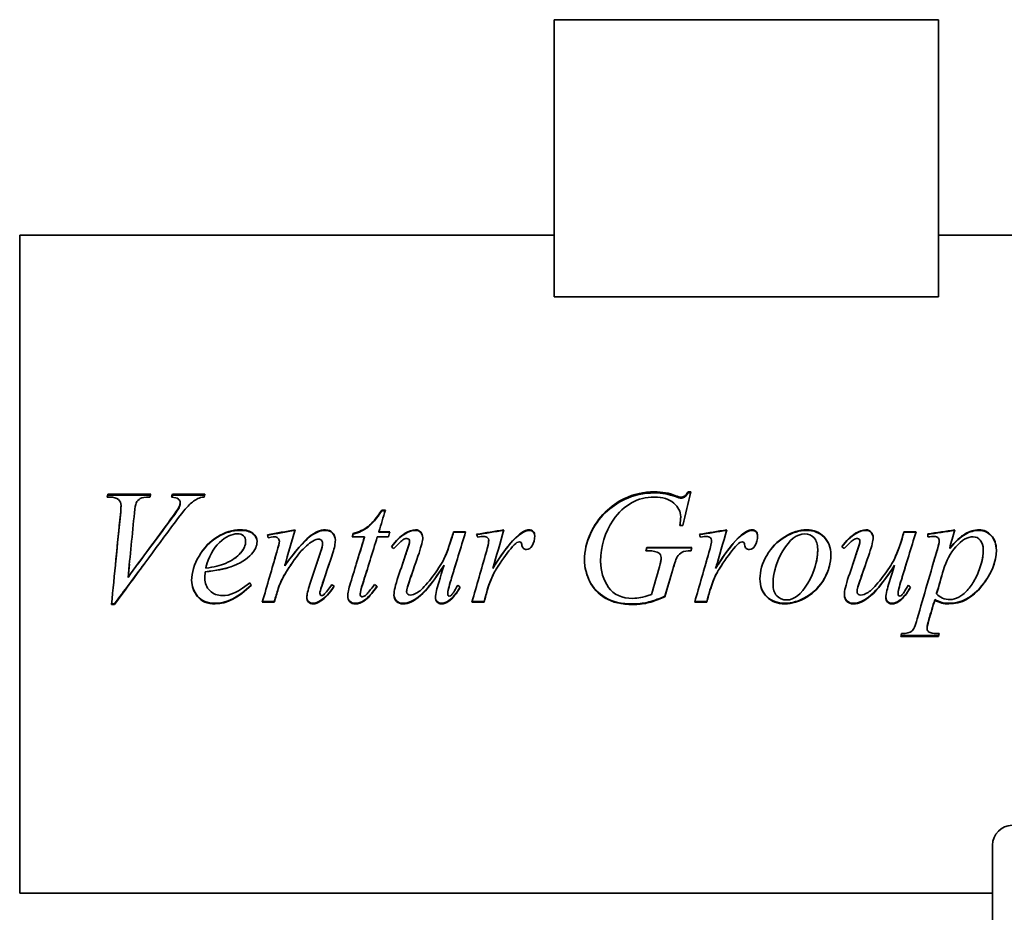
# Model space of a CAD drawing. Header units: millimetres. Extents: x 240 to 600, y 100 to 494.
# Tile 2 of 3: x 240 to 440, y 263 to 444. Entities that reach past the tile are written whole.
import ezdxf

# ---------------------------------------------------------------- set-up
doc = ezdxf.new("R2010")
doc.units = ezdxf.units.MM
doc.header["$LTSCALE"] = 2
doc.layers.add('Krawędzie widoczne(ISO)', color=7, linetype='Continuous', lineweight=35, true_color=0x262659)

msp = doc.modelspace()

# ---------------------------------------------------------------- linework, layer by layer
at = {"layer": 'Krawędzie widoczne(ISO)'}
for p, q in [((348.25, 387.62), (348.25, 443.89)), ((348.25, 443.89), (426.25, 443.89)), ((426.25, 387.62), (426.25, 443.89)), ((239.75, 400.19), (239.75, 266.59)), ((348.25, 400.19), (239.75, 400.19)), ((455.25, 400.19), (426.25, 400.19)), ((426.25, 387.62), (348.25, 387.62)), ((375.42, 348.07), (376.02, 348.07)), ((375.42, 347.85), (375.42, 348.07)), ((375.42, 347.85), (375.96, 347.85)), ((258.07, 347), (257.48, 347)), ((257.64, 347.58), (266.34, 347.58)), ((257.64, 347.36), (257.64, 347.58)), ((257.64, 347.36), (266.27, 347.36)), ((270.76, 347.58), (277.36, 347.58)), ((270.76, 347.36), (270.76, 347.58)), ((270.76, 347.36), (277.3, 347.36)), ((272.32, 345.68), (272.32, 345.87)), ((372.87, 347.09), (372.87, 347.29)), ((260.32, 345.14), (260.32, 345.32)), ((272.09, 344.83), (272.09, 345)), ((313.27, 344.36), (313.99, 344.36)), ((313.27, 344.2), (313.27, 344.36)), ((313.27, 344.2), (313.94, 344.2)), ((373.93, 342.87), (373.93, 343.01)), ((312.68, 339.98), (314.92, 339.98)), ((312.68, 339.88), (312.68, 339.98)), ((312.68, 339.88), (314.9, 339.88)), ((327.81, 339.98), (330.27, 339.98)), ((327.81, 339.88), (327.81, 339.98)), ((327.81, 339.88), (330.24, 339.88)), ((374.38, 341.23), (373.79, 341.23)), ((419.24, 339.98), (421.71, 339.98)), ((419.24, 339.88), (419.24, 339.98)), ((419.24, 339.88), (421.68, 339.88)), ((285.62, 337.96), (285.62, 338.03)), ((292.46, 337.98), (292.46, 338.05)), ((309.75, 338.94), (307.27, 338.94)), ((307.43, 339.49), (307.43, 339.59)), ((309.75, 338.86), (309.75, 338.94)), ((314.65, 338.94), (312.35, 338.94)), ((318.01, 339.57), (318.01, 339.66)), ((318.89, 338.05), (318.89, 338.12)), ((327.43, 338.56), (327.43, 338.64)), ((334.96, 338.19), (334.96, 338.26)), ((380.2, 338.19), (380.2, 338.26)), ((409.45, 339.57), (409.45, 339.66)), ((410.33, 338.05), (410.33, 338.12)), ((418.87, 338.56), (418.87, 338.64)), ((424.08, 339.53), (424.08, 338.91)), ((426.41, 338.03), (426.41, 338.1)), ((301.24, 337.66), (301.24, 337.72)), ((367.33, 336.11), (366.88, 336.11)), ((367.06, 336.74), (376.2, 336.74)), ((367.06, 336.69), (367.06, 336.74)), ((367.06, 336.69), (376.18, 336.69)), ((428.54, 336.58), (428.54, 336.63)), ((277.41, 331.84), (277.41, 331.81)), ((281.53, 333.54), (281.53, 333.54)), ((293.55, 333.06), (293.55, 333.05)), ((325.9, 333.18), (325.9, 333.18)), ((335.79, 332.49), (335.79, 332.48)), ((372.35, 332.33), (372.35, 332.32)), ((381.03, 332.49), (381.03, 332.48)), ((417.34, 333.18), (417.34, 333.18)), ((261.74, 330.74), (261.74, 330.7)), ((277.32, 330.51), (277.32, 330.47)), ((335.32, 330), (335.32, 329.95)), ((380.56, 330), (380.56, 329.95)), ((292.22, 328.44), (292.22, 328.37)), ((309.4, 329.47), (309.4, 329.41)), ((318.3, 327.9), (318.3, 327.81)), ((334.55, 327.83), (334.55, 327.74)), ((379.79, 327.83), (379.79, 327.74)), ((409.73, 327.9), (409.73, 327.81)), ((291.43, 325.82), (289.04, 325.82)), ((291.43, 325.82), (291.43, 325.7)), ((300.69, 327.58), (300.69, 327.49)), ((308.87, 327.38), (308.87, 327.29)), ((309.62, 326.01), (309.62, 325.9)), ((326.64, 327.51), (326.64, 327.42)), ((326.87, 325.99), (326.87, 325.88)), ((334.03, 325.82), (331.58, 325.82)), ((334.03, 325.82), (334.03, 325.7)), ((370.73, 326.87), (370.73, 326.77)), ((379.27, 325.82), (376.82, 325.82)), ((379.27, 325.82), (379.27, 325.7)), ((418.07, 327.51), (418.07, 327.42)), ((418.31, 325.99), (418.31, 325.88)), ((425.52, 326.22), (425.52, 326.11)), ((425.89, 327.49), (425.89, 327.4)), ((258.97, 325.2), (258.38, 325.2)), ((258.97, 325.32), (258.39, 325.32)), ((258.97, 325.32), (258.97, 325.2)), ((291.43, 325.7), (289, 325.7)), ((334.03, 325.7), (331.55, 325.7)), ((379.27, 325.7), (376.79, 325.7)), ((423.95, 320.59), (423.95, 320.39)), ((426.27, 318.71), (418.63, 318.71)), ((426.27, 318.93), (418.69, 318.93)), ((426.27, 318.93), (426.27, 318.71)), ((437.25, 104.39), (437.25, 276.39)), ((437.25, 266.59), (239.75, 266.59))]:
    msp.add_line(p, q, dxfattribs=at)
msp.add_arc((441.25, 276.39), 4, 90, 180, dxfattribs=at)
for points in [[(362.5, 346.7), (364.44, 347.61), (366.47, 348.07), (368.59, 348.07)], [(362.5, 346.5), (364.44, 347.4), (366.47, 347.85), (368.59, 347.85)], [(368.59, 348.07), (370.16, 348.07), (371.59, 347.81), (372.87, 347.29)], [(368.59, 347.85), (370.16, 347.85), (371.59, 347.59), (372.87, 347.09)], [(376.02, 348.07), (375.47, 345.81), (374.93, 343.53), (374.38, 341.23)], [(257.48, 347), (257.53, 347.19), (257.59, 347.38), (257.64, 347.58)], [(257.54, 347), (257.57, 347.12), (257.6, 347.24), (257.64, 347.36)], [(266.34, 347.58), (266.28, 347.38), (266.22, 347.19), (266.16, 347)], [(270.56, 347), (270.63, 347.19), (270.69, 347.38), (270.76, 347.58)], [(270.63, 346.99), (270.67, 347.12), (270.72, 347.24), (270.76, 347.36)], [(272.09, 345), (272.25, 345.33), (272.32, 345.62), (272.32, 345.87)], [(277.2, 347), (276.67, 346.95), (276.25, 346.85), (275.94, 346.7)], [(277.36, 347.58), (277.3, 347.38), (277.25, 347.19), (277.2, 347)], [(368.59, 347), (365.19, 347), (362.41, 345.46), (360.25, 342.34)], [(372.87, 347.29), (373.39, 347.1), (373.76, 347), (374, 347)], [(372.87, 347.09), (373.39, 346.89), (373.76, 346.79), (374, 346.79)], [(260.19, 343.46), (260.28, 344.38), (260.32, 345), (260.32, 345.32)], [(260.19, 343.31), (260.28, 344.22), (260.32, 344.83), (260.32, 345.14)], [(263.37, 345.78), (263.27, 345.54), (263.16, 344.88), (263.05, 343.78)], [(270.33, 342.39), (271.26, 343.65), (271.85, 344.52), (272.09, 345)], [(270.33, 342.26), (271.26, 343.5), (271.85, 344.35), (272.09, 344.83)], [(272.09, 344.83), (272.25, 345.15), (272.32, 345.44), (272.32, 345.68)], [(313.99, 344.36), (313.55, 342.91), (313.11, 341.45), (312.68, 339.98)], [(258.38, 325.2), (258.98, 331.26), (259.59, 337.42), (260.19, 343.46)], [(271.35, 342), (267.23, 336.43), (263.1, 330.77), (258.97, 325.2)], [(259.19, 333.39), (259.52, 336.71), (259.86, 340.03), (260.19, 343.31)], [(263.05, 343.78), (262.61, 339.46), (262.18, 335.07), (261.74, 330.7)], [(261.74, 330.7), (264.6, 334.6), (267.47, 338.52), (270.33, 342.39)], [(263.71, 333.39), (265.91, 336.35), (268.12, 339.32), (270.33, 342.26)], [(360.25, 342.34), (358.54, 339.87), (357.68, 337.08), (357.68, 333.99)], [(373.79, 341.23), (373.88, 342.04), (373.93, 342.63), (373.93, 343.01)], [(373.8, 341.23), (373.89, 341.97), (373.93, 342.51), (373.93, 342.87)], [(290.06, 339.36), (291.93, 339.69), (293.79, 340.02), (295.65, 340.36)], [(290.09, 339.27), (291.93, 339.6), (293.78, 339.92), (295.62, 340.25)], [(295.65, 340.36), (294.95, 337.93), (294.25, 335.49), (293.55, 333.05)], [(314.92, 339.98), (314.83, 339.64), (314.74, 339.29), (314.65, 338.94)], [(318.01, 339.66), (318.77, 340.12), (319.46, 340.36), (320.1, 340.36)], [(318.01, 339.57), (318.77, 340.02), (319.46, 340.25), (320.1, 340.25)], [(330.27, 339.98), (329.28, 336.73), (328.29, 333.45), (327.31, 330.18)], [(327.43, 338.64), (327.56, 339.09), (327.68, 339.53), (327.81, 339.98)], [(327.43, 338.56), (327.56, 339), (327.68, 339.44), (327.81, 339.88)], [(332.5, 339.46), (334.35, 339.76), (336.2, 340.06), (338.05, 340.36)], [(332.53, 339.38), (334.36, 339.67), (336.19, 339.96), (338.02, 340.25)], [(338.05, 340.36), (337.3, 337.74), (336.54, 335.11), (335.79, 332.48)], [(340.98, 339.27), (341.87, 339.99), (342.59, 340.36), (343.14, 340.36)], [(340.98, 339.18), (341.87, 339.89), (342.59, 340.25), (343.14, 340.25)], [(377.74, 339.46), (379.59, 339.76), (381.44, 340.06), (383.29, 340.36)], [(377.77, 339.38), (379.6, 339.67), (381.43, 339.96), (383.26, 340.25)], [(383.29, 340.36), (382.54, 337.74), (381.79, 335.11), (381.03, 332.48)], [(386.22, 339.27), (387.11, 339.99), (387.83, 340.36), (388.38, 340.36)], [(386.22, 339.18), (387.11, 339.89), (387.83, 340.25), (388.38, 340.25)], [(409.45, 339.66), (410.2, 340.12), (410.9, 340.36), (411.53, 340.36)], [(409.45, 339.57), (410.2, 340.02), (410.9, 340.25), (411.53, 340.25)], [(421.71, 339.98), (420.72, 336.73), (419.73, 333.45), (418.74, 330.18)], [(418.87, 338.64), (418.99, 339.09), (419.12, 339.53), (419.24, 339.98)], [(418.87, 338.56), (418.99, 339), (419.12, 339.44), (419.24, 339.88)], [(424.08, 339.53), (425.92, 339.81), (427.77, 340.08), (429.61, 340.36)], [(424.08, 339.44), (425.91, 339.71), (427.75, 339.98), (429.58, 340.25)], [(429.61, 340.36), (429.25, 339.12), (428.89, 337.87), (428.54, 336.63)], [(287.93, 338.01), (287.93, 337.11), (287.56, 336.26), (286.83, 335.44)], [(290.21, 338.76), (290.16, 338.96), (290.11, 339.16), (290.06, 339.36)], [(290.8, 338.85), (290.6, 338.82), (290.41, 338.79), (290.21, 338.76)], [(291.47, 338.93), (291.35, 338.93), (291.12, 338.9), (290.8, 338.85)], [(291.93, 335.86), (292.28, 337.07), (292.46, 337.8), (292.46, 338.05)], [(291.93, 335.82), (292.28, 337.01), (292.46, 337.73), (292.46, 337.98)], [(300.45, 338.46), (300.13, 338.46), (299.73, 338.33), (299.27, 338.07)], [(303.83, 338.24), (303.83, 337.6), (303.66, 336.74), (303.31, 335.68)], [(306.91, 329.57), (307.85, 332.69), (308.8, 335.83), (309.75, 338.94)], [(307.27, 338.94), (307.32, 339.16), (307.37, 339.37), (307.43, 339.59)], [(307.29, 338.94), (307.33, 339.13), (307.38, 339.31), (307.43, 339.49)], [(308.06, 333.39), (308.62, 335.21), (309.18, 337.04), (309.75, 338.86)], [(312.35, 338.94), (311.37, 335.77), (310.39, 332.58), (309.4, 329.41)], [(315.21, 336.9), (316.1, 338.16), (317.03, 339.07), (318.01, 339.66)], [(315.23, 336.88), (316.11, 338.1), (317.04, 339), (318.01, 339.57)], [(318.28, 335.88), (318.69, 337.07), (318.89, 337.82), (318.89, 338.12)], [(318.28, 335.84), (318.69, 337.02), (318.89, 337.75), (318.89, 338.05)], [(321.57, 338.75), (321.57, 338.16), (321.32, 337.13), (320.82, 335.64)], [(332.72, 338.87), (332.64, 339.07), (332.57, 339.27), (332.5, 339.46)], [(333.9, 339.01), (333.69, 339.01), (333.29, 338.97), (332.72, 338.87)], [(334.73, 338.76), (334.51, 338.93), (334.24, 339.01), (333.9, 339.01)], [(334.44, 335.77), (334.79, 336.94), (334.96, 337.77), (334.96, 338.26)], [(334.44, 335.73), (334.79, 336.89), (334.96, 337.71), (334.96, 338.19)], [(334.96, 338.26), (334.96, 338.47), (334.89, 338.63), (334.73, 338.76)], [(335.79, 332.48), (337.71, 335.71), (339.44, 337.98), (340.98, 339.27)], [(336.34, 333.39), (338.04, 336.1), (339.59, 338.03), (340.98, 339.18)], [(341.22, 337.89), (341.03, 337.89), (340.85, 337.84), (340.7, 337.76)], [(341.52, 337.76), (341.44, 337.84), (341.34, 337.89), (341.22, 337.89)], [(344.31, 339.12), (344.31, 338.42), (344.12, 337.74), (343.75, 337.1)], [(377.96, 338.87), (377.88, 339.07), (377.81, 339.27), (377.74, 339.46)], [(379.14, 339.01), (378.93, 339.01), (378.53, 338.97), (377.96, 338.87)], [(379.97, 338.76), (379.75, 338.93), (379.48, 339.01), (379.14, 339.01)], [(379.68, 335.77), (380.03, 336.94), (380.2, 337.77), (380.2, 338.26)], [(379.68, 335.73), (380.03, 336.89), (380.2, 337.71), (380.2, 338.19)], [(380.2, 338.26), (380.2, 338.47), (380.13, 338.63), (379.97, 338.76)], [(381.03, 332.48), (382.95, 335.71), (384.68, 337.98), (386.22, 339.27)], [(381.58, 333.39), (383.28, 336.1), (384.83, 338.03), (386.22, 339.18)], [(386.46, 337.89), (386.27, 337.89), (386.09, 337.84), (385.94, 337.76)], [(386.76, 337.76), (386.68, 337.84), (386.58, 337.89), (386.46, 337.89)], [(389.55, 339.12), (389.55, 338.42), (389.36, 337.74), (388.99, 337.1)], [(406.64, 336.9), (407.53, 338.16), (408.46, 339.07), (409.45, 339.66)], [(406.67, 336.88), (407.55, 338.1), (408.47, 339), (409.45, 339.57)], [(409.72, 335.88), (410.12, 337.07), (410.33, 337.82), (410.33, 338.12)], [(409.72, 335.84), (410.12, 337.02), (410.33, 337.75), (410.33, 338.05)], [(413.01, 338.75), (413.01, 338.16), (412.75, 337.13), (412.25, 335.64)], [(425.39, 339.01), (425.08, 339.01), (424.64, 338.98), (424.08, 338.91)], [(426.04, 336.43), (426.29, 337.33), (426.41, 337.89), (426.41, 338.1)], [(426.04, 336.39), (426.29, 337.27), (426.41, 337.82), (426.41, 338.03)], [(289, 325.7), (289.98, 329.07), (290.96, 332.47), (291.93, 335.86)], [(291.22, 333.39), (291.46, 334.2), (291.7, 335.01), (291.93, 335.82)], [(298.67, 329.32), (299.39, 331.49), (300.11, 333.67), (300.83, 335.84)], [(300.02, 333.39), (300.29, 334.19), (300.56, 335), (300.83, 335.8)], [(300.83, 335.84), (301.11, 336.65), (301.24, 337.28), (301.24, 337.72)], [(300.83, 335.8), (301.11, 336.6), (301.24, 337.22), (301.24, 337.66)], [(315.71, 336.54), (315.55, 336.66), (315.38, 336.78), (315.21, 336.9)], [(316.59, 330.86), (317.16, 332.53), (317.72, 334.21), (318.28, 335.88)], [(317.44, 333.39), (317.72, 334.2), (318, 335.02), (318.28, 335.84)], [(339.42, 336.49), (338.52, 335.43), (337.55, 334.06), (336.49, 332.37)], [(340.7, 337.76), (340.41, 337.6), (339.98, 337.18), (339.42, 336.49)], [(341.67, 337.35), (341.64, 337.55), (341.6, 337.69), (341.52, 337.76)], [(343.75, 337.1), (343.5, 336.61), (343.13, 336.36), (342.64, 336.36)], [(366.88, 336.11), (366.94, 336.32), (367, 336.53), (367.06, 336.74)], [(366.9, 336.11), (366.95, 336.3), (367.01, 336.49), (367.06, 336.69)], [(369.54, 335.64), (369.09, 335.95), (368.35, 336.11), (367.33, 336.11)], [(376.2, 336.74), (376.14, 336.53), (376.09, 336.32), (376.03, 336.11)], [(384.66, 336.49), (383.76, 335.43), (382.79, 334.06), (381.73, 332.37)], [(385.94, 337.76), (385.65, 337.6), (385.22, 337.18), (384.66, 336.49)], [(386.91, 337.35), (386.88, 337.55), (386.84, 337.69), (386.76, 337.76)], [(388.99, 337.1), (388.74, 336.61), (388.37, 336.36), (387.88, 336.36)], [(401.37, 333.39), (401.63, 334.37), (401.75, 335.37), (401.75, 336.37)], [(401.75, 336.37), (401.75, 336.38), (401.75, 336.38), (401.75, 336.39)], [(407.15, 336.54), (406.98, 336.66), (406.81, 336.78), (406.64, 336.9)], [(408.03, 330.86), (408.59, 332.53), (409.15, 334.21), (409.72, 335.88)], [(408.88, 333.39), (409.16, 334.2), (409.44, 335.02), (409.72, 335.84)], [(421.94, 322.27), (423.3, 326.94), (424.67, 331.7), (426.04, 336.43)], [(425.16, 333.39), (425.45, 334.39), (425.74, 335.39), (426.04, 336.39)], [(434.92, 333.39), (435.21, 334.34), (435.35, 335.29), (435.35, 336.23)], [(435.35, 336.23), (435.35, 336.23), (435.35, 336.24), (435.35, 336.25)], [(286.83, 335.44), (285.87, 334.38), (284.46, 333.52), (282.61, 332.86)], [(303.31, 335.68), (302.56, 333.42), (301.81, 331.16), (301.06, 328.91)], [(320.82, 335.64), (320.22, 333.92), (319.63, 332.19), (319.04, 330.47)], [(331.55, 325.7), (332.51, 329.04), (333.48, 332.41), (334.44, 335.77)], [(333.76, 333.39), (333.99, 334.17), (334.21, 334.95), (334.44, 335.73)], [(357.68, 333.98), (357.68, 333.78), (357.69, 333.58), (357.7, 333.39)], [(369.96, 334.74), (369.96, 335.14), (369.82, 335.44), (369.54, 335.64)], [(369.62, 332.87), (369.84, 333.65), (369.96, 334.28), (369.96, 334.74)], [(369.76, 333.39), (369.89, 333.92), (369.96, 334.37), (369.96, 334.72)], [(369.96, 334.72), (369.96, 334.73), (369.96, 334.73), (369.96, 334.73)], [(373.23, 334.87), (373.05, 334.58), (372.76, 333.73), (372.35, 332.32)], [(376.79, 325.7), (377.75, 329.04), (378.72, 332.41), (379.68, 335.77)], [(379, 333.39), (379.23, 334.17), (379.45, 334.95), (379.68, 335.73)], [(412.25, 335.64), (411.66, 333.92), (411.06, 332.19), (410.47, 330.47)], [(265, 333.39), (262.99, 330.69), (260.98, 328), (258.97, 325.32)], [(262.01, 333.39), (261.92, 332.5), (261.83, 331.62), (261.74, 330.74)], [(277.41, 331.84), (277.35, 331.31), (277.32, 330.86), (277.32, 330.51)], [(277.41, 331.81), (277.35, 331.28), (277.32, 330.83), (277.32, 330.47)], [(282.61, 332.86), (281.37, 332.41), (279.64, 332.07), (277.41, 331.81)], [(282.61, 332.86), (281.37, 332.43), (279.64, 332.09), (277.41, 331.84)], [(277.52, 332.6), (279.16, 332.78), (280.5, 333.1), (281.53, 333.54)], [(277.74, 333.39), (277.66, 333.14), (277.59, 332.88), (277.52, 332.62)], [(277.52, 332.62), (277.52, 332.62), (277.52, 332.62), (277.52, 332.62)], [(281.15, 333.39), (281.28, 333.44), (281.4, 333.49), (281.53, 333.54)], [(283.91, 333.39), (283.5, 333.2), (283.07, 333.03), (282.61, 332.86)], [(293.65, 333.39), (293.62, 333.28), (293.58, 333.17), (293.55, 333.06)], [(293.55, 333.06), (293.55, 333.06), (293.55, 333.06), (293.55, 333.06)], [(294.88, 333.39), (294.46, 332.78), (294.04, 332.12), (293.61, 331.41)], [(302.55, 333.39), (302.06, 331.91), (301.56, 330.44), (301.06, 328.97)], [(310.63, 333.39), (310.22, 332.08), (309.81, 330.77), (309.4, 329.47)], [(320.04, 333.39), (319.71, 332.43), (319.37, 331.47), (319.04, 330.51)], [(324.38, 328.05), (324.56, 328.79), (325.07, 330.5), (325.9, 333.18)], [(328.28, 333.39), (327.95, 332.33), (327.63, 331.28), (327.31, 330.23)], [(336.49, 332.39), (336.04, 331.68), (335.65, 330.88), (335.32, 330)], [(336.49, 332.37), (336.04, 331.65), (335.65, 330.84), (335.32, 329.95)], [(336.05, 333.39), (335.96, 333.09), (335.88, 332.79), (335.79, 332.49)], [(337.14, 333.39), (336.93, 333.07), (336.71, 332.73), (336.49, 332.39)], [(368.02, 327.22), (368.55, 329.1), (369.08, 330.99), (369.62, 332.87)], [(372.35, 332.33), (371.81, 330.51), (371.27, 328.69), (370.73, 326.87)], [(372.35, 332.32), (371.81, 330.47), (371.27, 328.62), (370.73, 326.77)], [(372.67, 333.39), (372.57, 333.08), (372.46, 332.73), (372.35, 332.33)], [(381.73, 332.39), (381.28, 331.68), (380.89, 330.88), (380.56, 330)], [(381.73, 332.37), (381.28, 331.65), (380.89, 330.84), (380.56, 329.95)], [(381.29, 333.39), (381.2, 333.09), (381.12, 332.79), (381.03, 332.49)], [(382.38, 333.39), (382.17, 333.07), (381.95, 332.73), (381.73, 332.39)], [(393.4, 333.39), (392.92, 332.05), (392.68, 330.72), (392.68, 329.4)], [(411.48, 333.39), (411.14, 332.43), (410.81, 331.47), (410.47, 330.51)], [(415.81, 328.05), (415.99, 328.79), (416.5, 330.5), (417.34, 333.18)], [(419.71, 333.39), (419.39, 332.33), (419.06, 331.28), (418.74, 330.23)], [(427.28, 332.26), (426.82, 330.67), (426.35, 329.08), (425.89, 327.49)], [(427.28, 332.25), (426.82, 330.63), (426.35, 329.01), (425.89, 327.4)], [(427.67, 333.39), (427.52, 333.02), (427.39, 332.65), (427.28, 332.26)], [(293.61, 331.41), (293.05, 330.5), (292.59, 329.51), (292.22, 328.44)], [(293.61, 331.38), (293.05, 330.46), (292.59, 329.46), (292.22, 328.37)], [(315.73, 327.13), (315.73, 327.94), (316.02, 329.19), (316.59, 330.86)], [(319.04, 330.51), (318.55, 329.13), (318.3, 328.26), (318.3, 327.9)], [(319.04, 330.47), (318.55, 329.07), (318.3, 328.18), (318.3, 327.81)], [(327.31, 330.23), (326.86, 328.79), (326.64, 327.88), (326.64, 327.51)], [(327.31, 330.18), (326.86, 328.72), (326.64, 327.8), (326.64, 327.42)], [(335.32, 330), (334.87, 328.8), (334.61, 328.07), (334.55, 327.83)], [(335.32, 329.95), (334.87, 328.73), (334.61, 327.99), (334.55, 327.74)], [(380.56, 330), (380.11, 328.8), (379.85, 328.07), (379.79, 327.83)], [(380.56, 329.95), (380.11, 328.73), (379.85, 327.99), (379.79, 327.74)], [(407.16, 327.13), (407.16, 327.94), (407.45, 329.19), (408.03, 330.86)], [(410.47, 330.51), (409.98, 329.13), (409.73, 328.26), (409.73, 327.9)], [(410.47, 330.47), (409.98, 329.07), (409.73, 328.18), (409.73, 327.81)], [(418.74, 330.23), (418.3, 328.79), (418.07, 327.88), (418.07, 327.51)], [(418.74, 330.18), (418.3, 328.72), (418.07, 327.8), (418.07, 327.42)], [(286.75, 329.16), (284.19, 326.68), (281.76, 325.45), (279.44, 325.45)], [(286.78, 329.12), (284.21, 326.59), (281.77, 325.33), (279.44, 325.33)], [(286.45, 329.59), (286.56, 329.43), (286.67, 329.28), (286.78, 329.12)], [(292.22, 328.44), (291.96, 327.57), (291.69, 326.69), (291.43, 325.82)], [(292.22, 328.37), (291.96, 327.48), (291.69, 326.59), (291.43, 325.7)], [(298.04, 326.65), (298.04, 327.17), (298.25, 328.06), (298.67, 329.32)], [(301.06, 328.97), (300.81, 328.21), (300.69, 327.74), (300.69, 327.58)], [(301.06, 328.91), (300.81, 328.13), (300.69, 327.66), (300.69, 327.49)], [(303.58, 328.94), (302.64, 327.58), (301.74, 326.61), (300.9, 326.05)], [(303.62, 328.92), (302.66, 327.51), (301.75, 326.52), (300.9, 325.93)], [(301.46, 327.17), (301.96, 327.61), (302.51, 328.3), (303.11, 329.23)], [(303.11, 329.23), (303.28, 329.13), (303.45, 329.03), (303.62, 328.92)], [(306.35, 326.9), (306.35, 327.48), (306.53, 328.37), (306.91, 329.57)], [(309.4, 329.47), (309.04, 328.4), (308.87, 327.7), (308.87, 327.38)], [(309.4, 329.41), (309.04, 328.32), (308.87, 327.62), (308.87, 327.29)], [(312.27, 328.91), (311.34, 327.52), (310.46, 326.56), (309.62, 326.01)], [(312.3, 328.89), (311.36, 327.45), (310.47, 326.46), (309.62, 325.9)], [(310.21, 327.29), (310.44, 327.51), (310.96, 328.17), (311.76, 329.28)], [(311.76, 329.28), (311.94, 329.15), (312.12, 329.02), (312.3, 328.89)], [(324.16, 326.6), (324.16, 326.96), (324.23, 327.45), (324.38, 328.05)], [(329.15, 328.75), (328.41, 327.48), (327.66, 326.56), (326.87, 325.99)], [(329.18, 328.73), (328.43, 327.41), (327.67, 326.46), (326.87, 325.88)], [(328.69, 329.1), (328.85, 328.98), (329.01, 328.85), (329.18, 328.73)], [(334.55, 327.83), (334.38, 327.15), (334.2, 326.49), (334.03, 325.82)], [(379.79, 327.83), (379.62, 327.15), (379.44, 326.49), (379.27, 325.82)], [(392.68, 329.4), (392.68, 329.39), (392.68, 329.38), (392.68, 329.37)], [(415.59, 326.6), (415.59, 326.96), (415.67, 327.45), (415.81, 328.05)], [(420.58, 328.75), (419.85, 327.48), (419.09, 326.56), (418.31, 325.99)], [(420.61, 328.73), (419.87, 327.41), (419.1, 326.46), (418.31, 325.88)], [(420.12, 329.1), (420.29, 328.98), (420.45, 328.85), (420.61, 328.73)], [(300.9, 326.05), (300.3, 325.65), (299.77, 325.45), (299.3, 325.45)], [(300.9, 325.93), (300.3, 325.53), (299.77, 325.33), (299.3, 325.33)], [(301.05, 326.97), (301.15, 326.97), (301.29, 327.04), (301.46, 327.17)], [(309.62, 326.01), (309.06, 325.64), (308.48, 325.45), (307.89, 325.45)], [(309.62, 325.9), (309.06, 325.52), (308.48, 325.33), (307.89, 325.33)], [(309.26, 326.76), (309.5, 326.76), (309.82, 326.94), (310.21, 327.29)], [(326.87, 325.99), (326.36, 325.63), (325.86, 325.45), (325.37, 325.45)], [(326.87, 325.88), (326.36, 325.51), (325.86, 325.33), (325.37, 325.33)], [(334.55, 327.74), (334.38, 327.06), (334.2, 326.38), (334.03, 325.7)], [(379.79, 327.74), (379.62, 327.06), (379.44, 326.38), (379.27, 325.7)], [(418.31, 325.99), (417.79, 325.63), (417.29, 325.45), (416.8, 325.45)], [(418.31, 325.88), (417.79, 325.51), (417.29, 325.33), (416.8, 325.33)], [(425.52, 326.22), (425.11, 324.85), (424.71, 323.49), (424.31, 322.14)], [(425.52, 326.11), (425.11, 324.73), (424.71, 323.34), (424.31, 321.97)], [(425.89, 327.4), (426.56, 326.61), (427.47, 326.22), (428.63, 326.22)], [(424.31, 322.14), (424.07, 321.35), (423.95, 320.83), (423.95, 320.59)], [(424.31, 321.97), (424.07, 321.16), (423.95, 320.64), (423.95, 320.39)], [(418.63, 318.71), (418.69, 318.9), (418.74, 319.09), (418.79, 319.29)], [(426.43, 319.29), (426.38, 319.09), (426.32, 318.9), (426.27, 318.71)], [(426.37, 319.29), (426.34, 319.17), (426.3, 319.05), (426.27, 318.93)]]:
    msp.add_open_spline(points, degree=3, dxfattribs=at)
for points, knots in [([(374, 347), (374.27, 347), (374.49, 347.06), (374.69, 347.18), (374.88, 347.3), (375.12, 347.6), (375.42, 348.07)], [0, 0, 0, 0, 1, 1, 1, 2, 2, 2, 2]), ([(374, 346.79), (374.27, 346.79), (374.49, 346.85), (374.69, 346.97), (374.88, 347.1), (375.12, 347.39), (375.42, 347.85)], [0, 0, 0, 0, 1, 1, 1, 2, 2, 2, 2]), ([(260.32, 345.32), (260.32, 345.8), (260.14, 346.2), (259.78, 346.52), (259.42, 346.84), (258.85, 347), (258.07, 347)], [0, 0, 0, 0, 1, 1, 1, 2, 2, 2, 2]), ([(266.16, 347), (265.21, 346.98), (264.57, 346.89), (264.22, 346.71), (263.87, 346.52), (263.59, 346.22), (263.37, 345.78)], [0, 0, 0, 0, 1, 1, 1, 2, 2, 2, 2]), ([(272.32, 345.87), (272.32, 346.15), (272.2, 346.4), (271.96, 346.61), (271.71, 346.82), (271.25, 346.95), (270.56, 347)], [0, 0, 0, 0, 1, 1, 1, 2, 2, 2, 2]), ([(275.94, 346.7), (275.34, 346.41), (274.74, 345.99), (274.16, 345.43), (273.57, 344.87), (272.64, 343.73), (271.35, 342)], [0, 0, 0, 0, 1, 1, 1, 2, 2, 2, 2]), ([(354.41, 334.2), (354.41, 336.11), (354.81, 337.92), (355.61, 339.62), (356.4, 341.33), (357.4, 342.77), (358.6, 343.94), (359.8, 345.11), (361.1, 346.03), (362.5, 346.7)], [0, 0, 0, 0, 1, 1, 1, 2, 2, 2, 3, 3, 3, 3]), ([(354.41, 334.2), (354.41, 336.08), (354.81, 337.85), (355.61, 339.53), (356.4, 341.21), (357.4, 342.63), (358.6, 343.78), (359.8, 344.93), (361.1, 345.84), (362.5, 346.5)], [0.002175, 0.002175, 0.002175, 0.002175, 1, 1, 1, 2, 2, 2, 3, 3, 3, 3]), ([(373.93, 343.01), (373.93, 344.07), (373.46, 345), (372.51, 345.8), (371.56, 346.6), (370.26, 347), (368.59, 347)], [0, 0, 0, 0, 1, 1, 1, 2, 2, 2, 2]), ([(307.43, 339.59), (308.63, 339.91), (309.64, 340.39), (310.46, 341.04), (311.29, 341.68), (312.23, 342.79), (313.27, 344.36)], [0, 0, 0, 0, 1, 1, 1, 2, 2, 2, 2]), ([(307.43, 339.49), (308.63, 339.81), (309.64, 340.29), (310.46, 340.92), (311.29, 341.55), (312.23, 342.65), (313.27, 344.2)], [0, 0, 0, 0, 1, 1, 1, 2, 2, 2, 2]), ([(274.66, 330.09), (274.66, 331.71), (275.16, 333.36), (276.15, 335.04), (277.15, 336.72), (278.4, 338.03), (279.9, 338.96), (281.4, 339.89), (282.95, 340.36), (284.55, 340.36)], [0, 0, 0, 0, 1, 1, 1, 2, 2, 2, 3, 3, 3, 3]), ([(275.33, 333.39), (275.55, 333.93), (275.83, 334.47), (276.15, 335.02), (277.15, 336.67), (278.4, 337.96), (279.9, 338.88), (281.4, 339.8), (282.95, 340.25), (284.55, 340.25)], [0.670472, 0.670472, 0.670472, 0.670472, 1, 1, 1, 2, 2, 2, 3, 3, 3, 3]), ([(284.55, 340.36), (285.7, 340.36), (286.55, 340.12), (287.1, 339.66), (287.65, 339.19), (287.93, 338.64), (287.93, 338.01)], [0, 0, 0, 0, 1, 1, 1, 2, 2, 2, 2]), ([(284.55, 340.25), (285.7, 340.25), (286.55, 340.02), (287.1, 339.57), (287.64, 339.11), (287.92, 338.58), (287.93, 337.97)], [0, 0, 0, 0, 1, 1, 1, 1.983525, 1.983525, 1.983525, 1.983525]), ([(293.55, 333.05), (295.71, 336.04), (297.36, 338), (298.51, 338.94), (299.66, 339.89), (300.77, 340.36), (301.84, 340.36)], [0, 0, 0, 0, 1, 1, 1, 2, 2, 2, 2]), ([(293.79, 333.39), (295.83, 336.14), (297.41, 337.97), (298.51, 338.86), (299.66, 339.79), (300.77, 340.25), (301.84, 340.25)], [0.037632, 0.037632, 0.037632, 0.037632, 1, 1, 1, 2, 2, 2, 2]), ([(301.84, 340.36), (302.41, 340.36), (302.89, 340.16), (303.27, 339.77), (303.64, 339.37), (303.83, 338.87), (303.83, 338.24)], [0, 0, 0, 0, 1, 1, 1, 2, 2, 2, 2]), ([(301.84, 340.25), (302.41, 340.25), (302.89, 340.06), (303.27, 339.67), (303.64, 339.29), (303.83, 338.8), (303.83, 338.21)], [0, 0, 0, 0, 1, 1, 1, 1.981164, 1.981164, 1.981164, 1.981164]), ([(320.1, 340.36), (320.53, 340.36), (320.88, 340.2), (321.16, 339.9), (321.43, 339.6), (321.57, 339.21), (321.57, 338.75)], [0, 0, 0, 0, 1, 1, 1, 2, 2, 2, 2]), ([(320.1, 340.25), (320.53, 340.25), (320.88, 340.1), (321.16, 339.8), (321.43, 339.51), (321.56, 339.15), (321.57, 338.71)], [0, 0, 0, 0, 1, 1, 1, 1.970181, 1.970181, 1.970181, 1.970181]), ([(343.14, 340.36), (343.5, 340.36), (343.79, 340.25), (344, 340.04), (344.2, 339.84), (344.31, 339.53), (344.31, 339.12)], [0, 0, 0, 0, 1, 1, 1, 2, 2, 2, 2]), ([(343.14, 340.25), (343.5, 340.25), (343.79, 340.15), (344, 339.94), (344.2, 339.75), (344.3, 339.45), (344.31, 339.07)], [0, 0, 0, 0, 1, 1, 1, 1.969076, 1.969076, 1.969076, 1.969076]), ([(388.38, 340.36), (388.74, 340.36), (389.03, 340.25), (389.24, 340.04), (389.44, 339.84), (389.55, 339.53), (389.55, 339.12)], [0, 0, 0, 0, 1, 1, 1, 2, 2, 2, 2]), ([(388.38, 340.25), (388.74, 340.25), (389.03, 340.15), (389.24, 339.94), (389.44, 339.75), (389.54, 339.45), (389.55, 339.07)], [0, 0, 0, 0, 1, 1, 1, 1.969076, 1.969076, 1.969076, 1.969076]), ([(390.02, 330.4), (390.02, 331.99), (390.48, 333.58), (391.39, 335.18), (392.31, 336.78), (393.53, 338.04), (395.06, 338.97), (396.59, 339.9), (398.06, 340.36), (399.49, 340.36)], [0, 0, 0, 0, 1, 1, 1, 2, 2, 2, 3, 3, 3, 3]), ([(390.55, 333.39), (390.77, 333.98), (391.05, 334.57), (391.39, 335.16), (392.31, 336.73), (393.53, 337.97), (395.06, 338.89), (396.59, 339.8), (398.06, 340.25), (399.49, 340.25)], [0.625205, 0.625205, 0.625205, 0.625205, 1, 1, 1, 2, 2, 2, 3, 3, 3, 3]), ([(399.49, 340.36), (400.93, 340.36), (402.11, 339.89), (403.03, 338.95), (403.95, 338.01), (404.41, 336.8), (404.41, 335.3)], [0, 0, 0, 0, 1, 1, 1, 2, 2, 2, 2]), ([(399.49, 340.25), (400.93, 340.25), (402.11, 339.79), (403.03, 338.87), (403.95, 337.95), (404.41, 336.75), (404.41, 335.29)], [0, 0, 0, 0, 1, 1, 1, 1.996976, 1.996976, 1.996976, 1.996976]), ([(411.53, 340.36), (411.96, 340.36), (412.32, 340.2), (412.59, 339.9), (412.87, 339.6), (413.01, 339.21), (413.01, 338.75)], [0, 0, 0, 0, 1, 1, 1, 2, 2, 2, 2]), ([(411.53, 340.25), (411.96, 340.25), (412.32, 340.1), (412.59, 339.8), (412.86, 339.51), (413, 339.15), (413.01, 338.71)], [0, 0, 0, 0, 1, 1, 1, 1.970181, 1.970181, 1.970181, 1.970181]), ([(428.54, 336.63), (429.71, 338.02), (430.76, 338.99), (431.68, 339.53), (432.6, 340.08), (433.55, 340.36), (434.52, 340.36)], [0, 0, 0, 0, 1, 1, 1, 2, 2, 2, 2]), ([(428.54, 336.58), (429.71, 337.95), (430.76, 338.9), (431.68, 339.44), (432.6, 339.98), (433.55, 340.25), (434.52, 340.25)], [0, 0, 0, 0, 1, 1, 1, 2, 2, 2, 2]), ([(434.52, 340.36), (435.48, 340.36), (436.3, 339.98), (436.98, 339.22), (437.67, 338.46), (438.01, 337.47), (438.01, 336.25)], [0, 0, 0, 0, 1, 1, 1, 2, 2, 2, 2]), ([(434.52, 340.25), (435.48, 340.25), (436.3, 339.88), (436.98, 339.13), (437.66, 338.39), (438, 337.42), (438.01, 336.23)], [0, 0, 0, 0, 1, 1, 1, 1.994535, 1.994535, 1.994535, 1.994535]), ([(283.94, 339.55), (282.8, 339.55), (281.59, 338.97), (280.32, 337.8), (279.05, 336.62), (278.12, 334.89), (277.52, 332.6)], [0, 0, 0, 0, 1, 1, 1, 2, 2, 2, 2]), ([(281.53, 333.54), (282.89, 334.14), (283.92, 334.85), (284.6, 335.68), (285.28, 336.5), (285.62, 337.29), (285.62, 338.03)], [0, 0, 0, 0, 1, 1, 1, 2, 2, 2, 2]), ([(281.53, 333.54), (282.89, 334.13), (283.92, 334.83), (284.6, 335.64), (285.28, 336.46), (285.62, 337.23), (285.62, 337.96)], [0, 0, 0, 0, 1, 1, 1, 2, 2, 2, 2]), ([(285.62, 338.03), (285.62, 338.48), (285.48, 338.85), (285.18, 339.13), (284.89, 339.41), (284.47, 339.55), (283.94, 339.55)], [0, 0, 0, 0, 1, 1, 1, 2, 2, 2, 2]), ([(292.46, 338.05), (292.46, 338.27), (292.36, 338.48), (292.17, 338.66), (291.98, 338.84), (291.74, 338.93), (291.47, 338.93)], [0, 0, 0, 0, 1, 1, 1, 2, 2, 2, 2]), ([(299.27, 338.07), (298.4, 337.59), (297.51, 336.79), (296.57, 335.67), (295.64, 334.55), (294.65, 333.12), (293.61, 331.38)], [0, 0, 0, 0, 1, 1, 1, 2, 2, 2, 2]), ([(301.24, 337.72), (301.24, 337.94), (301.17, 338.12), (301.01, 338.25), (300.85, 338.39), (300.67, 338.46), (300.45, 338.46)], [0, 0, 0, 0, 1, 1, 1, 2, 2, 2, 2]), ([(318.37, 338.58), (318.1, 338.58), (317.83, 338.5), (317.56, 338.34), (317.29, 338.18), (316.67, 337.58), (315.71, 336.54)], [0, 0, 0, 0, 1, 1, 1, 2, 2, 2, 2]), ([(318.89, 338.12), (318.89, 338.24), (318.84, 338.35), (318.73, 338.44), (318.62, 338.54), (318.51, 338.58), (318.37, 338.58)], [0, 0, 0, 0, 1, 1, 1, 2, 2, 2, 2]), ([(319.07, 327.13), (319.45, 327.13), (319.93, 327.31), (320.53, 327.66), (321.13, 328.01), (321.93, 328.8), (322.92, 330.04), (323.92, 331.27), (324.74, 332.43), (325.38, 333.5), (326.03, 334.58), (326.71, 336.3), (327.43, 338.64)], [0, 0, 0, 0, 1, 1, 1, 2, 2, 2, 3, 3, 3, 4, 4, 4, 4]), ([(325.31, 333.39), (325.34, 333.43), (325.36, 333.46), (325.38, 333.5), (326.03, 334.56), (326.71, 336.25), (327.43, 338.56)], [2.963983, 2.963983, 2.963983, 2.963983, 3, 3, 3, 4, 4, 4, 4]), ([(399.09, 339.52), (397.5, 339.52), (396.03, 338.38), (394.69, 336.11), (393.35, 333.83), (392.68, 331.57), (392.68, 329.34)], [0, 0, 0, 0, 1, 1, 1, 2, 2, 2, 2]), ([(401.75, 336.41), (401.75, 337.42), (401.51, 338.19), (401.02, 338.72), (400.53, 339.25), (399.88, 339.52), (399.09, 339.52)], [0, 0, 0, 0, 1, 1, 1, 2, 2, 2, 2]), ([(409.81, 338.58), (409.53, 338.58), (409.26, 338.5), (408.99, 338.34), (408.72, 338.18), (408.1, 337.58), (407.15, 336.54)], [0, 0, 0, 0, 1, 1, 1, 2, 2, 2, 2]), ([(410.33, 338.12), (410.33, 338.24), (410.27, 338.35), (410.17, 338.44), (410.06, 338.54), (409.94, 338.58), (409.81, 338.58)], [0, 0, 0, 0, 1, 1, 1, 2, 2, 2, 2]), ([(410.51, 327.13), (410.88, 327.13), (411.36, 327.31), (411.96, 327.66), (412.56, 328.01), (413.36, 328.8), (414.35, 330.04), (415.35, 331.27), (416.17, 332.43), (416.82, 333.5), (417.46, 334.58), (418.15, 336.3), (418.87, 338.64)], [0, 0, 0, 0, 1, 1, 1, 2, 2, 2, 3, 3, 3, 4, 4, 4, 4]), ([(416.75, 333.39), (416.77, 333.43), (416.79, 333.46), (416.82, 333.5), (417.46, 334.56), (418.15, 336.25), (418.87, 338.56)], [2.963983, 2.963983, 2.963983, 2.963983, 3, 3, 3, 4, 4, 4, 4]), ([(426.41, 338.1), (426.41, 338.39), (426.33, 338.61), (426.16, 338.77), (425.99, 338.93), (425.74, 339.01), (425.39, 339.01)], [0, 0, 0, 0, 1, 1, 1, 2, 2, 2, 2]), ([(433.33, 338.94), (432.15, 338.94), (430.97, 338.28), (429.81, 336.94), (428.65, 335.61), (427.8, 334.04), (427.28, 332.25)], [0, 0, 0, 0, 1, 1, 1, 2, 2, 2, 2]), ([(435.35, 336.27), (435.35, 337.13), (435.15, 337.79), (434.75, 338.25), (434.34, 338.71), (433.87, 338.94), (433.33, 338.94)], [0, 0, 0, 0, 1, 1, 1, 2, 2, 2, 2]), ([(342.64, 336.36), (342.39, 336.36), (342.17, 336.44), (342, 336.6), (341.83, 336.76), (341.72, 337.01), (341.67, 337.35)], [0, 0, 0, 0, 1, 1, 1, 2, 2, 2, 2]), ([(376.03, 336.11), (375.19, 336.1), (374.59, 336), (374.21, 335.81), (373.83, 335.63), (373.51, 335.31), (373.23, 334.87)], [0, 0, 0, 0, 1, 1, 1, 2, 2, 2, 2]), ([(387.88, 336.36), (387.63, 336.36), (387.41, 336.44), (387.24, 336.6), (387.07, 336.76), (386.96, 337.01), (386.91, 337.35)], [0, 0, 0, 0, 1, 1, 1, 2, 2, 2, 2]), ([(395.43, 326.13), (396.96, 326.13), (398.4, 327.25), (399.74, 329.52), (401.08, 331.78), (401.75, 334.08), (401.75, 336.41)], [0, 0, 0, 0, 1, 1, 1, 2, 2, 2, 2]), ([(438.01, 336.25), (438.01, 333.87), (437.04, 331.45), (435.1, 329), (433.17, 326.54), (430.92, 325.33), (428.36, 325.33)], [0, 0, 0, 0, 1, 1, 1, 2, 2, 2, 2]), ([(428.63, 326.22), (429.2, 326.22), (429.78, 326.37), (430.37, 326.68), (430.96, 326.99), (431.53, 327.46), (432.09, 328.07), (432.66, 328.69), (433.16, 329.4), (433.61, 330.2), (434.06, 331), (434.46, 331.95), (434.82, 333.04), (435.17, 334.13), (435.35, 335.21), (435.35, 336.27)], [0, 0, 0, 0, 1, 1, 1, 2, 2, 2, 3, 3, 3, 4, 4, 4, 5, 5, 5, 5]), ([(364.26, 325.2), (361.95, 325.2), (360.07, 325.63), (358.63, 326.5), (357.2, 327.36), (356.13, 328.51), (355.44, 329.94), (354.76, 331.37), (354.41, 332.79), (354.41, 334.2)], [0, 0, 0, 0, 1, 1, 1, 2, 2, 2, 3, 3, 3, 3]), ([(357.68, 333.99), (357.68, 331.94), (358.22, 330.17), (359.28, 328.68), (360.35, 327.19), (362, 326.45), (364.22, 326.45)], [0, 0, 0, 0, 1, 1, 1, 2, 2, 2, 2]), ([(404.41, 335.3), (404.41, 333.67), (403.98, 332.06), (403.12, 330.48), (402.26, 328.89), (401.06, 327.64), (399.53, 326.71), (397.99, 325.79), (396.5, 325.33), (395.05, 325.33)], [0, 0, 0, 0, 1, 1, 1, 2, 2, 2, 3, 3, 3, 3]), ([(325.9, 333.18), (324, 330.17), (322.4, 328.11), (321.11, 327), (319.83, 325.88), (318.64, 325.33), (317.56, 325.33)], [0, 0, 0, 0, 1, 1, 1, 2, 2, 2, 2]), ([(325.9, 333.18), (324, 330.22), (322.4, 328.19), (321.11, 327.09), (319.83, 325.99), (318.64, 325.45), (317.56, 325.45)], [0, 0, 0, 0, 1, 1, 1, 2, 2, 2, 2]), ([(364.26, 325.32), (361.95, 325.32), (360.07, 325.75), (358.63, 326.6), (357.2, 327.45), (356.13, 328.58), (355.44, 329.99), (354.89, 331.13), (354.56, 332.26), (354.45, 333.39)], [0, 0, 0, 0, 1, 1, 1, 2, 2, 2, 2.807439, 2.807439, 2.807439, 2.807439]), ([(404.21, 333.39), (404.01, 332.42), (403.64, 331.47), (403.12, 330.52), (402.26, 328.96), (401.06, 327.72), (399.53, 326.81), (397.99, 325.9), (396.5, 325.45), (395.05, 325.45)], [0.393537, 0.393537, 0.393537, 0.393537, 1, 1, 1, 2, 2, 2, 3, 3, 3, 3]), ([(417.34, 333.18), (415.43, 330.17), (413.84, 328.11), (412.55, 327), (411.26, 325.88), (410.08, 325.33), (409, 325.33)], [0, 0, 0, 0, 1, 1, 1, 2, 2, 2, 2]), ([(417.34, 333.18), (415.43, 330.22), (413.84, 328.19), (412.55, 327.09), (411.26, 325.99), (410.08, 325.45), (409, 325.45)], [0, 0, 0, 0, 1, 1, 1, 2, 2, 2, 2]), ([(437.55, 333.39), (437.08, 331.96), (436.27, 330.51), (435.1, 329.06), (433.17, 326.65), (430.92, 325.45), (428.36, 325.45)], [0.398361, 0.398361, 0.398361, 0.398361, 1, 1, 1, 2, 2, 2, 2]), ([(279.44, 325.45), (277.86, 325.45), (276.67, 325.93), (275.87, 326.91), (275.07, 327.88), (274.67, 328.95), (274.66, 330.12)], [0, 0, 0, 0, 1, 1, 1, 1.993745, 1.993745, 1.993745, 1.993745]), ([(279.44, 325.33), (277.86, 325.33), (276.67, 325.82), (275.87, 326.81), (275.06, 327.8), (274.66, 328.89), (274.66, 330.09)], [0, 0, 0, 0, 1, 1, 1, 2, 2, 2, 2]), ([(277.32, 330.47), (277.32, 329.51), (277.67, 328.69), (278.36, 328.02), (279.06, 327.34), (279.9, 327.01), (280.9, 327.01)], [0, 0, 0, 0, 1, 1, 1, 2, 2, 2, 2]), ([(395.05, 325.45), (393.56, 325.45), (392.35, 325.91), (391.42, 326.84), (390.49, 327.76), (390.02, 328.95), (390.02, 330.42)], [0, 0, 0, 0, 1, 1, 1, 1.995153, 1.995153, 1.995153, 1.995153]), ([(395.05, 325.33), (393.56, 325.33), (392.35, 325.8), (391.42, 326.74), (390.48, 327.68), (390.02, 328.9), (390.02, 330.4)], [0, 0, 0, 0, 1, 1, 1, 2, 2, 2, 2]), ([(280.9, 327.01), (281.69, 327.01), (282.45, 327.16), (283.18, 327.48), (283.91, 327.8), (285, 328.5), (286.45, 329.59)], [0, 0, 0, 0, 1, 1, 1, 2, 2, 2, 2]), ([(318.3, 327.81), (318.3, 327.6), (318.37, 327.43), (318.51, 327.31), (318.65, 327.19), (318.83, 327.13), (319.07, 327.13)], [0, 0, 0, 0, 1, 1, 1, 2, 2, 2, 2]), ([(326.95, 326.9), (327.09, 326.9), (327.25, 326.98), (327.41, 327.13), (327.58, 327.29), (328.01, 327.94), (328.69, 329.1)], [0, 0, 0, 0, 1, 1, 1, 2, 2, 2, 2]), ([(392.68, 329.34), (392.68, 328.31), (392.94, 327.52), (393.46, 326.96), (393.98, 326.41), (394.64, 326.13), (395.43, 326.13)], [0, 0, 0, 0, 1, 1, 1, 2, 2, 2, 2]), ([(409.73, 327.81), (409.73, 327.6), (409.8, 327.43), (409.94, 327.31), (410.08, 327.19), (410.27, 327.13), (410.51, 327.13)], [0, 0, 0, 0, 1, 1, 1, 2, 2, 2, 2]), ([(418.38, 326.9), (418.52, 326.9), (418.68, 326.98), (418.85, 327.13), (419.01, 327.29), (419.44, 327.94), (420.12, 329.1)], [0, 0, 0, 0, 1, 1, 1, 2, 2, 2, 2]), ([(299.3, 325.33), (298.92, 325.33), (298.61, 325.45), (298.39, 325.68), (298.16, 325.92), (298.04, 326.24), (298.04, 326.65)], [0, 0, 0, 0, 1, 1, 1, 2, 2, 2, 2]), ([(299.3, 325.45), (298.92, 325.45), (298.61, 325.56), (298.39, 325.8), (298.17, 326.02), (298.05, 326.32), (298.05, 326.7)], [0, 0, 0, 0, 1, 1, 1, 1.957476, 1.957476, 1.957476, 1.957476]), ([(300.69, 327.49), (300.69, 327.35), (300.73, 327.22), (300.8, 327.12), (300.88, 327.02), (300.96, 326.97), (301.05, 326.97)], [0, 0, 0, 0, 1, 1, 1, 2, 2, 2, 2]), ([(307.89, 325.45), (307.44, 325.45), (307.07, 325.59), (306.78, 325.88), (306.5, 326.16), (306.36, 326.51), (306.35, 326.95)], [0, 0, 0, 0, 1, 1, 1, 1.966877, 1.966877, 1.966877, 1.966877]), ([(307.89, 325.33), (307.44, 325.33), (307.07, 325.47), (306.78, 325.76), (306.49, 326.06), (306.35, 326.43), (306.35, 326.9)], [0, 0, 0, 0, 1, 1, 1, 2, 2, 2, 2]), ([(308.87, 327.29), (308.87, 327.13), (308.9, 326.99), (308.98, 326.9), (309.06, 326.8), (309.15, 326.76), (309.26, 326.76)], [0, 0, 0, 0, 1, 1, 1, 2, 2, 2, 2]), ([(317.56, 325.45), (317.05, 325.45), (316.61, 325.61), (316.26, 325.95), (315.92, 326.27), (315.74, 326.69), (315.73, 327.18)], [0, 0, 0, 0, 1, 1, 1, 1.97304, 1.97304, 1.97304, 1.97304]), ([(317.56, 325.33), (317.05, 325.33), (316.61, 325.5), (316.26, 325.84), (315.91, 326.18), (315.73, 326.61), (315.73, 327.13)], [0, 0, 0, 0, 1, 1, 1, 2, 2, 2, 2]), ([(325.37, 325.45), (325.01, 325.45), (324.72, 325.56), (324.49, 325.8), (324.28, 326.02), (324.17, 326.31), (324.16, 326.65)], [0, 0, 0, 0, 1, 1, 1, 1.959039, 1.959039, 1.959039, 1.959039]), ([(325.37, 325.33), (325.01, 325.33), (324.72, 325.45), (324.49, 325.68), (324.27, 325.92), (324.16, 326.23), (324.16, 326.6)], [0, 0, 0, 0, 1, 1, 1, 2, 2, 2, 2]), ([(326.64, 327.42), (326.64, 327.24), (326.67, 327.11), (326.72, 327.02), (326.78, 326.94), (326.85, 326.9), (326.95, 326.9)], [0, 0, 0, 0, 1, 1, 1, 2, 2, 2, 2]), ([(364.22, 326.45), (364.78, 326.45), (365.3, 326.5), (365.79, 326.6), (366.28, 326.69), (367.02, 326.9), (368.02, 327.22)], [0, 0, 0, 0, 1, 1, 1, 2, 2, 2, 2]), ([(370.73, 326.87), (369.25, 326.25), (368.05, 325.84), (367.14, 325.63), (366.23, 325.43), (365.27, 325.32), (364.26, 325.32)], [0, 0, 0, 0, 1, 1, 1, 2, 2, 2, 2]), ([(370.73, 326.77), (369.25, 326.14), (368.05, 325.72), (367.14, 325.51), (366.23, 325.31), (365.27, 325.2), (364.26, 325.2)], [0, 0, 0, 0, 1, 1, 1, 2, 2, 2, 2]), ([(409, 325.45), (408.48, 325.45), (408.05, 325.61), (407.69, 325.95), (407.35, 326.27), (407.17, 326.69), (407.16, 327.18)], [0, 0, 0, 0, 1, 1, 1, 1.97304, 1.97304, 1.97304, 1.97304]), ([(409, 325.33), (408.48, 325.33), (408.05, 325.5), (407.69, 325.84), (407.34, 326.18), (407.16, 326.61), (407.16, 327.13)], [0, 0, 0, 0, 1, 1, 1, 2, 2, 2, 2]), ([(416.8, 325.45), (416.44, 325.45), (416.15, 325.56), (415.93, 325.8), (415.71, 326.02), (415.6, 326.31), (415.59, 326.65)], [0, 0, 0, 0, 1, 1, 1, 1.959039, 1.959039, 1.959039, 1.959039]), ([(416.8, 325.33), (416.44, 325.33), (416.15, 325.45), (415.93, 325.68), (415.7, 325.92), (415.59, 326.23), (415.59, 326.6)], [0, 0, 0, 0, 1, 1, 1, 2, 2, 2, 2]), ([(418.07, 327.42), (418.07, 327.24), (418.1, 327.11), (418.16, 327.02), (418.21, 326.94), (418.28, 326.9), (418.38, 326.9)], [0, 0, 0, 0, 1, 1, 1, 2, 2, 2, 2]), ([(428.36, 325.45), (427.82, 325.45), (427.34, 325.5), (426.92, 325.61), (426.5, 325.73), (426.03, 325.93), (425.52, 326.22)], [0, 0, 0, 0, 1, 1, 1, 2, 2, 2, 2]), ([(428.36, 325.33), (427.82, 325.33), (427.34, 325.38), (426.92, 325.5), (426.5, 325.61), (426.03, 325.81), (425.52, 326.11)], [0, 0, 0, 0, 1, 1, 1, 2, 2, 2, 2]), ([(418.79, 319.29), (419.8, 319.33), (420.48, 319.5), (420.83, 319.8), (421.19, 320.09), (421.56, 320.91), (421.94, 322.27)], [0, 0, 0, 0, 1, 1, 1, 2, 2, 2, 2]), ([(423.95, 320.39), (423.95, 320.16), (424.01, 319.96), (424.14, 319.8), (424.27, 319.63), (424.47, 319.5), (424.75, 319.42), (425.03, 319.33), (425.59, 319.29), (426.43, 319.29)], [0, 0, 0, 0, 1, 1, 1, 2, 2, 2, 3, 3, 3, 3])]:
    msp.add_open_spline(points, degree=3, knots=knots, dxfattribs=at)

doc.saveas('drawing.dxf')
